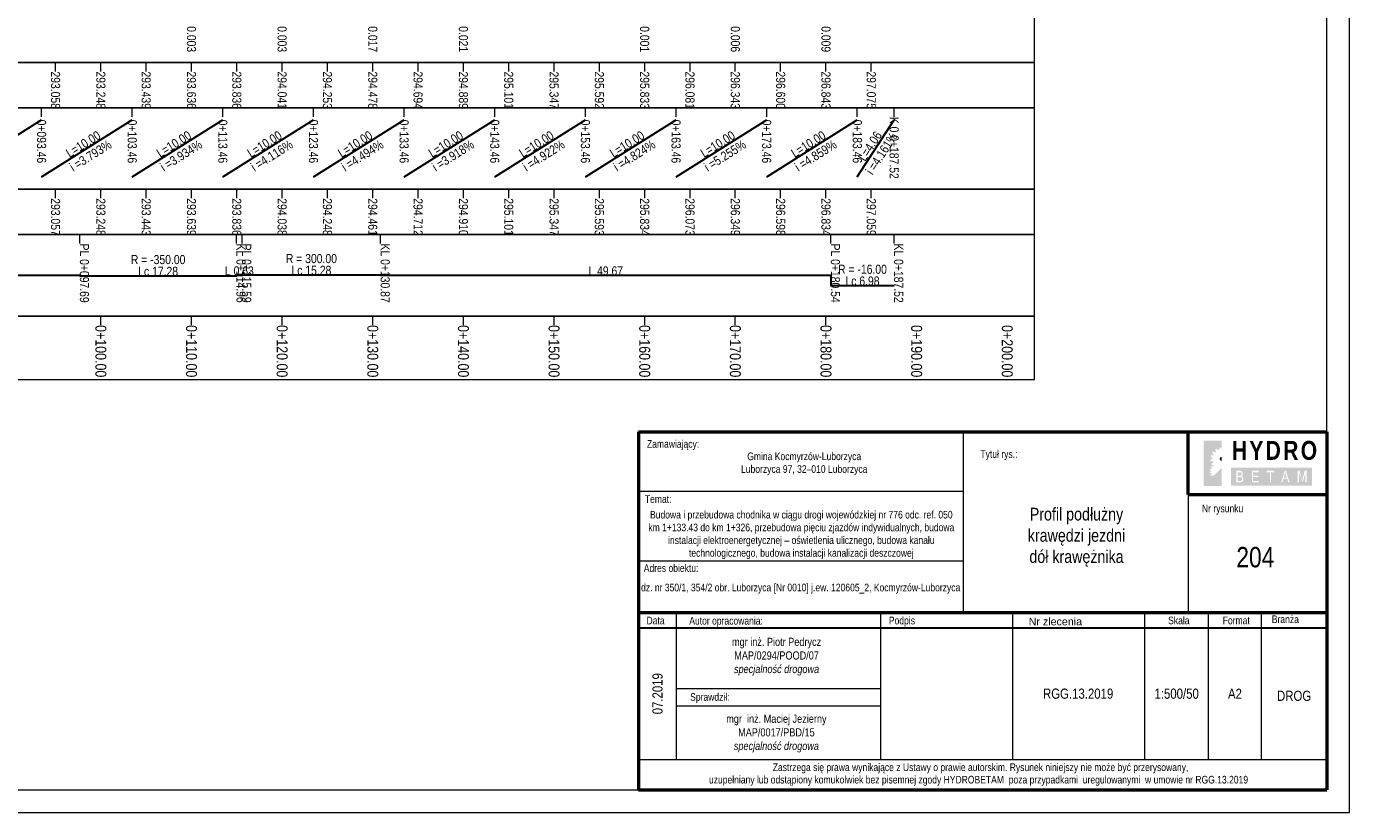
# Model space of a CAD drawing. Header units: metres. Extents: x 7437490 to 7438487, y 5556669 to 5557081.
# Tile 5 of 6: x 7438341 to 7438487, y 5556877 to 5556964. Entities that reach past the tile are written whole.
import ezdxf
from ezdxf.enums import TextEntityAlignment as Align

# ---------------------------------------------------------------- set-up
doc = ezdxf.new("R2010")
doc.units = ezdxf.units.M
doc.header["$MEASUREMENT"] = 0
doc.linetypes.add('DGN Style 1', pattern=[1.842793, 0.003066, -1.839727])
for name, color, linetype, lineweight in [('11', 7, 'Continuous', 0), ('50', 7, 'Continuous', 0), ('51', 7, 'Continuous', 0), ('52', 7, 'Continuous', 0), ('54', 7, 'Continuous', 0), ('_arkusz', 7, 'Continuous', 13), ('_tabela', 7, 'Continuous', 0)]:
    doc.layers.add(name, color=color, linetype=linetype, lineweight=lineweight)
doc.styles.add('ROMANS', font='arial.ttf', dxfattribs={"width": 0.8})
doc.styles.add('Style-Arial Narrow', font='ARIALN.TTF')

msp = doc.modelspace()

# ---------------------------------------------------------------- hatches: boundary and pattern name
at = {"layer": '_tabela'}
h = msp.add_hatch(color=253, dxfattribs=at)
h.paths.add_polyline_path([(7438471.73, 5556917.46, -0.03968), (7438471.9, 5556917.56), (7438472, 5556917.43), (7438472.18, 5556917.43), (7438472.18, 5556917.66, -0.03968), (7438472.38, 5556917.68), (7438472.44, 5556917.43), (7438472.45, 5556917.43), (7438472.45, 5556918.43), (7438470.46, 5556918.43), (7438470.46, 5556917.43), (7438471.74, 5556917.43)])
h.paths.add_polyline_path([(7438471.22, 5556916.65, -0.03968), (7438471.27, 5556916.85), (7438471.53, 5556916.81), (7438471.56, 5556916.86), (7438471.58, 5556916.92), (7438471.39, 5556917.11, -0.03968), (7438471.51, 5556917.27), (7438471.74, 5556917.13), (7438471.79, 5556917.17), (7438471.83, 5556917.21), (7438471.74, 5556917.43), (7438470.46, 5556917.43), (7438470.46, 5556915.44), (7438471.34, 5556915.44), (7438471.24, 5556915.53, -0.03968), (7438471.33, 5556915.64), (7438471.49, 5556915.55), (7438471.52, 5556915.58), (7438471.55, 5556915.6), (7438471.49, 5556915.75), (7438471.42, 5556915.72, -0.03968), (7438471.32, 5556915.89), (7438471.54, 5556916.05), (7438471.52, 5556916.11), (7438471.5, 5556916.16), (7438471.23, 5556916.17, -0.03968), (7438471.2, 5556916.36), (7438471.46, 5556916.43), (7438471.46, 5556916.49), (7438471.47, 5556916.55)])
for color, points in [(256, [(7438472.45, 5556916.66, 0.414214), (7438472.23, 5556916.44, 0.414214), (7438472.45, 5556916.21)]), (256, [(7438470.46, 5556913.45), (7438472.45, 5556915.44), (7438472.45, 5556913.45)]), (253, [(7438471.5, 5556914.57), (7438471.47, 5556914.6), (7438471.44, 5556914.63), (7438471.26, 5556914.56, -0.03968), (7438471.19, 5556914.68), (7438471.34, 5556914.79), (7438471.33, 5556914.83), (7438471.32, 5556914.87), (7438471.13, 5556914.87), (7438471.11, 5556915.01), (7438471.29, 5556915.05), (7438471.29, 5556915.1), (7438471.3, 5556915.14), (7438471.12, 5556915.21), (7438471.16, 5556915.35), (7438471.34, 5556915.32), (7438471.36, 5556915.36), (7438471.38, 5556915.4), (7438471.34, 5556915.44), (7438470.46, 5556915.44), (7438470.46, 5556913.45), (7438471.41, 5556914.4, -0.002922), (7438471.4, 5556914.41)])]:
    msp.add_hatch(color=color, dxfattribs=at).paths.add_polyline_path(points)
h = msp.add_hatch(color=256, dxfattribs=at)
h.paths.add_polyline_path([(7438473.49, 5556913.47), (7438473.49, 5556915.47), (7438482.4, 5556915.47), (7438482.4, 5556913.47)])
h.paths.add_polyline_path([(7438474.56, 5556915.1, -0.019554), (7438474.58, 5556915.1, -0.030467), (7438474.61, 5556915.09, -0.03035), (7438474.64, 5556915.07, -0.019275), (7438474.65, 5556915.06, -0.016782), (7438474.67, 5556915.05, -0.023779), (7438474.69, 5556915.03, -0.020038), (7438474.7, 5556915.02, -0.04144), (7438474.73, 5556914.99, -0.028564), (7438474.74, 5556914.95, -0.025176), (7438474.76, 5556914.92, -0.029105), (7438474.77, 5556914.88, -0.018382), (7438474.77, 5556914.85, -0.022474), (7438474.78, 5556914.82, -0.010211), (7438474.78, 5556914.79, -0.015595), (7438474.78, 5556914.77, -0.012927), (7438474.77, 5556914.75, -0.012089), (7438474.77, 5556914.73, -0.020046), (7438474.77, 5556914.7, -0.016988), (7438474.76, 5556914.68, -0.025553), (7438474.75, 5556914.65, -0.019786), (7438474.74, 5556914.63, -0.029539), (7438474.72, 5556914.6, -0.026503), (7438474.7, 5556914.58, -0.037871), (7438474.68, 5556914.55, -0.031529), (7438474.65, 5556914.53, -0.001638), (7438474.65, 5556914.53, -0.025461), (7438474.67, 5556914.52, -0.060861), (7438474.73, 5556914.48, -0.063665), (7438474.77, 5556914.43, -0.038079), (7438474.79, 5556914.38, -0.036496), (7438474.81, 5556914.34, -0.024254), (7438474.82, 5556914.29, -0.029297), (7438474.83, 5556914.25, -0.034112), (7438474.83, 5556914.19, -0.02707), (7438474.82, 5556914.14, -0.035437), (7438474.81, 5556914.09, -0.03224), (7438474.79, 5556914.04, -0.052864), (7438474.76, 5556913.98, -0.061486), (7438474.71, 5556913.94, -0.048655), (7438474.66, 5556913.9, -0.055526), (7438474.6, 5556913.88, -0.010011), (7438474.58, 5556913.87, -0.007067), (7438474.55, 5556913.87, -0.02658), (7438474.52, 5556913.86, -0.016582), (7438474.49, 5556913.86), (7438474.07, 5556913.86), (7438474.07, 5556915.12), (7438474.45, 5556915.12, -0.012475), (7438474.49, 5556915.12, -0.001918), (7438474.52, 5556915.11, -0.024719)], flags=16)
h.paths.add_polyline_path([(7438475.79, 5556913.86), (7438475.79, 5556915.12), (7438476.51, 5556915.12), (7438476.51, 5556914.97), (7438475.92, 5556914.97), (7438475.92, 5556914.58), (7438476.48, 5556914.58), (7438476.48, 5556914.43), (7438475.92, 5556914.43), (7438475.92, 5556914.01), (7438476.54, 5556914.01), (7438476.54, 5556913.86)], flags=16)
h.paths.add_polyline_path([(7438477.76, 5556913.86), (7438477.76, 5556914.97), (7438477.42, 5556914.97), (7438477.42, 5556915.12), (7438478.22, 5556915.12), (7438478.22, 5556914.97), (7438477.89, 5556914.97), (7438477.89, 5556913.86)], flags=16)
h.paths.add_polyline_path([(7438479.16, 5556913.86), (7438479.02, 5556913.86), (7438479.41, 5556915.12), (7438479.54, 5556915.12), (7438479.93, 5556913.86), (7438479.79, 5556913.86), (7438479.68, 5556914.24), (7438479.47, 5556914.24), (7438479.27, 5556914.24)], flags=16)
h.paths.add_polyline_path([(7438481.39, 5556913.86), (7438480.97, 5556914.93), (7438480.97, 5556913.86), (7438480.84, 5556913.86), (7438480.84, 5556915.12), (7438481.04, 5556915.12), (7438481.33, 5556914.04), (7438481.61, 5556915.12), (7438481.81, 5556915.12), (7438481.81, 5556913.86), (7438481.68, 5556913.86), (7438481.68, 5556914.93)], flags=16)
h = msp.add_hatch(color=256, dxfattribs=at)
h.paths.add_polyline_path([(7438474.69, 5556914.21, 0.034112), (7438474.69, 5556914.25, 0.029297), (7438474.69, 5556914.27, 0.024255), (7438474.68, 5556914.31, 0.036497), (7438474.67, 5556914.34, 0.038078), (7438474.65, 5556914.36, 0.063666), (7438474.63, 5556914.39, 0.06086), (7438474.6, 5556914.41, 0.034499), (7438474.59, 5556914.42, 0.013375), (7438474.54, 5556914.43, 0.042452), (7438474.51, 5556914.44, 0.0326), (7438474.46, 5556914.44), (7438474.2, 5556914.44), (7438474.2, 5556914.01), (7438474.48, 5556914.01, 0.016582), (7438474.51, 5556914.01, 0.02658), (7438474.52, 5556914.01, 0.007067), (7438474.55, 5556914.02, 0.01001), (7438474.56, 5556914.02, 0.055526), (7438474.59, 5556914.03, 0.048655), (7438474.62, 5556914.05, 0.061486), (7438474.65, 5556914.07, 0.052864), (7438474.66, 5556914.11, 0.03224), (7438474.68, 5556914.14, 0.035437), (7438474.69, 5556914.17, 0.02707)])
h.paths.add_polyline_path([(7438474.64, 5556914.84, 0.029105), (7438474.64, 5556914.86, 0.025176), (7438474.63, 5556914.88, 0.028563), (7438474.62, 5556914.9, 0.041439), (7438474.61, 5556914.91, 0.020038), (7438474.6, 5556914.92, 0.023779), (7438474.59, 5556914.93, 0.016784), (7438474.58, 5556914.94, 0.019278), (7438474.57, 5556914.94, 0.030346), (7438474.56, 5556914.95, 0.030467), (7438474.55, 5556914.95, 0.019546), (7438474.53, 5556914.96, 0.01919), (7438474.51, 5556914.96, 0.005588), (7438474.51, 5556914.96, 0.001384), (7438474.48, 5556914.96), (7438474.2, 5556914.96), (7438474.2, 5556914.59), (7438474.45, 5556914.59, 0.021266), (7438474.49, 5556914.59, 0.030671), (7438474.51, 5556914.59, 0.004737), (7438474.54, 5556914.6, 0.02264), (7438474.55, 5556914.6, 0.036119), (7438474.56, 5556914.61, 0.028298), (7438474.58, 5556914.62, 0.031529), (7438474.59, 5556914.63, 0.037871), (7438474.61, 5556914.64, 0.026503), (7438474.62, 5556914.66, 0.029538), (7438474.62, 5556914.67, 0.019786), (7438474.63, 5556914.68, 0.025554), (7438474.64, 5556914.7, 0.016988), (7438474.64, 5556914.71, 0.020046), (7438474.64, 5556914.73, 0.012089), (7438474.65, 5556914.74, 0.012927), (7438474.65, 5556914.76, 0.015595), (7438474.65, 5556914.77, 0.010211), (7438474.65, 5556914.79, 0.022474), (7438474.65, 5556914.81, 0.018382)])
h.paths.add_polyline_path([(7438479.31, 5556914.37), (7438479.47, 5556914.98), (7438479.64, 5556914.37), (7438479.47, 5556914.37)])

# ---------------------------------------------------------------- linework, layer by layer
at = {"layer": '51', "color": 7, "linetype": 'Continuous', "lineweight": 30, "flags": 128}
for points in [[(7438332.25, 5556947.56), (7438342.25, 5556953.86)], [(7438342.25, 5556947.56), (7438352.25, 5556953.86)], [(7438352.25, 5556947.56), (7438362.25, 5556953.86)], [(7438362.25, 5556947.56), (7438372.25, 5556953.86)], [(7438372.25, 5556947.56), (7438382.25, 5556953.86)], [(7438382.25, 5556947.56), (7438392.25, 5556953.86)], [(7438392.25, 5556947.56), (7438402.25, 5556953.86)], [(7438402.25, 5556947.56), (7438412.25, 5556953.86)], [(7438412.25, 5556947.56), (7438422.25, 5556953.86)], [(7438422.25, 5556947.56), (7438432.25, 5556953.86)], [(7438432.25, 5556947.56), (7438436.31, 5556953.86)], [(7438248.79, 5556936.71), (7438250.22, 5556936.71), (7438250.22, 5556934.46), (7438262.25, 5556934.46), (7438262.25, 5556936.71), (7438264.01, 5556936.71), (7438264.01, 5556936.66), (7438297.45, 5556936.66), (7438297.45, 5556936.71), (7438346.48, 5556936.71), (7438346.48, 5556936.66), (7438363.75, 5556936.66), (7438363.75, 5556936.71), (7438364.38, 5556936.71), (7438364.38, 5556936.77), (7438379.66, 5556936.77), (7438379.66, 5556936.71), (7438429.33, 5556936.71), (7438429.33, 5556935.59), (7438436.31, 5556935.59)]]:
    msp.add_lwpolyline(points, dxfattribs=at)
at = {"layer": '54', "color": 7, "linetype": 'Continuous', "lineweight": 0, "flags": 128}
for points in [[(7438343.79, 5556959.21), (7438343.79, 5556960.21)], [(7438348.79, 5556959.21), (7438348.79, 5556960.21)], [(7438353.79, 5556959.21), (7438353.79, 5556960.21)], [(7438358.79, 5556959.21), (7438358.79, 5556960.21)], [(7438363.79, 5556959.21), (7438363.79, 5556960.21)], [(7438368.79, 5556959.21), (7438368.79, 5556960.21)], [(7438373.79, 5556959.21), (7438373.79, 5556960.21)], [(7438378.79, 5556959.21), (7438378.79, 5556960.21)], [(7438383.79, 5556959.21), (7438383.79, 5556960.21)], [(7438388.79, 5556959.21), (7438388.79, 5556960.21)], [(7438393.79, 5556959.21), (7438393.79, 5556960.21)], [(7438398.79, 5556959.21), (7438398.79, 5556960.21)], [(7438403.79, 5556959.21), (7438403.79, 5556960.21)], [(7438408.79, 5556959.21), (7438408.79, 5556960.21)], [(7438413.79, 5556959.21), (7438413.79, 5556960.21)], [(7438418.79, 5556959.21), (7438418.79, 5556960.21)], [(7438423.79, 5556959.21), (7438423.79, 5556960.21)], [(7438428.79, 5556959.21), (7438428.79, 5556960.21)], [(7438433.79, 5556959.21), (7438433.79, 5556960.21)], [(7438342.25, 5556954.21), (7438342.25, 5556955.21)], [(7438342.25, 5556954.21), (7438342.25, 5556955.21)], [(7438352.25, 5556954.21), (7438352.25, 5556955.21)], [(7438352.25, 5556954.21), (7438352.25, 5556955.21)], [(7438362.25, 5556954.21), (7438362.25, 5556955.21)], [(7438362.25, 5556954.21), (7438362.25, 5556955.21)], [(7438372.25, 5556954.21), (7438372.25, 5556955.21)], [(7438372.25, 5556954.21), (7438372.25, 5556955.21)], [(7438382.25, 5556954.21), (7438382.25, 5556955.21)], [(7438382.25, 5556954.21), (7438382.25, 5556955.21)], [(7438392.25, 5556954.21), (7438392.25, 5556955.21)], [(7438392.25, 5556954.21), (7438392.25, 5556955.21)], [(7438402.25, 5556954.21), (7438402.25, 5556955.21)], [(7438402.25, 5556954.21), (7438402.25, 5556955.21)], [(7438412.25, 5556954.21), (7438412.25, 5556955.21)], [(7438412.25, 5556954.21), (7438412.25, 5556955.21)], [(7438422.25, 5556954.21), (7438422.25, 5556955.21)], [(7438422.25, 5556954.21), (7438422.25, 5556955.21)], [(7438432.25, 5556954.21), (7438432.25, 5556955.21)], [(7438432.25, 5556954.21), (7438432.25, 5556955.21)], [(7438436.31, 5556954.21), (7438436.31, 5556955.21)], [(7438436.31, 5556954.21), (7438436.31, 5556955.21)], [(7438343.79, 5556945.21), (7438343.79, 5556946.21)], [(7438348.79, 5556945.21), (7438348.79, 5556946.21)], [(7438353.79, 5556945.21), (7438353.79, 5556946.21)], [(7438358.79, 5556945.21), (7438358.79, 5556946.21)], [(7438363.79, 5556945.21), (7438363.79, 5556946.21)], [(7438368.79, 5556945.21), (7438368.79, 5556946.21)], [(7438373.79, 5556945.21), (7438373.79, 5556946.21)], [(7438378.79, 5556945.21), (7438378.79, 5556946.21)], [(7438383.79, 5556945.21), (7438383.79, 5556946.21)], [(7438388.79, 5556945.21), (7438388.79, 5556946.21)], [(7438393.79, 5556945.21), (7438393.79, 5556946.21)], [(7438398.79, 5556945.21), (7438398.79, 5556946.21)], [(7438403.79, 5556945.21), (7438403.79, 5556946.21)], [(7438408.79, 5556945.21), (7438408.79, 5556946.21)], [(7438413.79, 5556945.21), (7438413.79, 5556946.21)], [(7438418.79, 5556945.21), (7438418.79, 5556946.21)], [(7438423.79, 5556945.21), (7438423.79, 5556946.21)], [(7438428.79, 5556945.21), (7438428.79, 5556946.21)], [(7438433.79, 5556945.21), (7438433.79, 5556946.21)], [(7438346.48, 5556940.21), (7438346.48, 5556941.21)], [(7438346.48, 5556940.21), (7438346.48, 5556941.21)], [(7438363.75, 5556940.21), (7438363.75, 5556941.21)], [(7438363.75, 5556940.21), (7438363.75, 5556941.21)], [(7438364.38, 5556940.21), (7438364.38, 5556941.21)], [(7438364.38, 5556940.21), (7438364.38, 5556941.21)], [(7438379.66, 5556940.21), (7438379.66, 5556941.21)], [(7438379.66, 5556940.21), (7438379.66, 5556941.21)], [(7438429.33, 5556940.21), (7438429.33, 5556941.21)], [(7438429.33, 5556940.21), (7438429.33, 5556941.21)], [(7438436.31, 5556940.21), (7438436.31, 5556941.21)], [(7438436.31, 5556940.21), (7438436.31, 5556941.21)], [(7438348.79, 5556931.21), (7438348.79, 5556932.21)], [(7438358.79, 5556931.21), (7438358.79, 5556932.21)], [(7438368.79, 5556931.21), (7438368.79, 5556932.21)], [(7438378.79, 5556931.21), (7438378.79, 5556932.21)], [(7438388.79, 5556931.21), (7438388.79, 5556932.21)], [(7438398.79, 5556931.21), (7438398.79, 5556932.21)], [(7438408.79, 5556931.21), (7438408.79, 5556932.21)], [(7438418.79, 5556931.21), (7438418.79, 5556932.21)], [(7438428.79, 5556931.21), (7438428.79, 5556932.21)]]:
    msp.add_lwpolyline(points, dxfattribs=at)
at = {"layer": '54', "color": 7, "linetype": 'Continuous', "lineweight": 0}
for points in [[(7438245.79, 5556960.21), (7438451.79, 5556960.21), (7438451.79, 5556965.21), (7438245.79, 5556965.21)], [(7438245.79, 5556955.21), (7438451.79, 5556955.21), (7438451.79, 5556960.21), (7438245.79, 5556960.21)], [(7438245.79, 5556955.21), (7438451.79, 5556955.21), (7438451.79, 5556955.21), (7438245.79, 5556955.21)], [(7438245.79, 5556946.21), (7438451.79, 5556946.21), (7438451.79, 5556955.21), (7438245.79, 5556955.21)], [(7438245.79, 5556941.21), (7438451.79, 5556941.21), (7438451.79, 5556946.21), (7438245.79, 5556946.21)], [(7438245.79, 5556941.21), (7438451.79, 5556941.21), (7438451.79, 5556941.21), (7438245.79, 5556941.21)], [(7438245.79, 5556932.21), (7438451.79, 5556932.21), (7438451.79, 5556941.21), (7438245.79, 5556941.21)], [(7438245.79, 5556925.21), (7438451.79, 5556925.21), (7438451.79, 5556932.21), (7438245.79, 5556932.21)]]:
    msp.add_3dface(points, dxfattribs=at)
at = {"layer": '_arkusz'}
for points in [[(7438195.44, 5556877.39), (7438486.55, 5556877.39), (7438486.55, 5557080.65), (7438195.44, 5557080.65)], [(7438197.94, 5556879.89), (7438484.05, 5556879.89), (7438484.05, 5557078.15), (7438197.94, 5557078.15)]]:
    msp.add_3dface(points, dxfattribs=at)
at = {"layer": '_tabela', "lineweight": 53}
for p, q in [((7438408.12, 5556919.43), (7438408.12, 5556879.89)), ((7438468.76, 5556912.52), (7438468.76, 5556919.43)), ((7438484.05, 5556919.43), (7438484.05, 5556879.89)), ((7438468.76, 5556912.52), (7438484.05, 5556912.52)), ((7438408.12, 5556899.49), (7438484.05, 5556899.49))]:
    msp.add_line(p, q, dxfattribs=at)
at = {"layer": '_tabela', "lineweight": 13}
for p, q in [((7438443.95, 5556899.49), (7438443.95, 5556919.43)), ((7438408.24, 5556912.89), (7438443.95, 5556912.89)), ((7438468.76, 5556912.52), (7438468.76, 5556899.49)), ((7438408.12, 5556905.19), (7438443.95, 5556905.19)), ((7438412.3, 5556883.24), (7438412.3, 5556899.49)), ((7438449.42, 5556883.24), (7438449.42, 5556899.36)), ((7438463.97, 5556883.24), (7438463.97, 5556899.49)), ((7438470.98, 5556883.24), (7438470.98, 5556899.49)), ((7438476.83, 5556883.24), (7438476.83, 5556899.49))]:
    msp.add_line(p, q, dxfattribs=at)
at = {"layer": '_tabela', "lineweight": 30}
msp.add_line((7438408.12, 5556897.78), (7438484.05, 5556897.78), dxfattribs=at)
at = {"layer": '_tabela'}
msp.add_line((7438408.12, 5556883.24), (7438484.05, 5556883.24), dxfattribs=at)
at = {"layer": '_tabela', "lineweight": 53, "flags": 128}
for points in [[(7438408.12, 5556919.43), (7438484.05, 5556919.43)], [(7438408.12, 5556879.89), (7438484.05, 5556879.89)]]:
    msp.add_lwpolyline(points, dxfattribs=at)
at = {"layer": '_tabela', "lineweight": 13, "flags": 128}
for points in [[(7438434.81, 5556899.49), (7438434.81, 5556883.24)], [(7438412.3, 5556891.07), (7438434.81, 5556891.07)], [(7438412.3, 5556889.16), (7438434.81, 5556889.16)]]:
    msp.add_lwpolyline(points, dxfattribs=at)
at = {"layer": '_tabela', "linetype": 'DGN Style 1', "lineweight": 13, "flags": 128}
msp.add_lwpolyline([(7438477.01, 5556879.89), (7438484.05, 5556879.89), (7438484.05, 5556897.74)], dxfattribs=at)

# ---------------------------------------------------------------- texts
at = {"layer": '11', "color": 7, "lineweight": 0, "char_height": 1, "attachment_point": 8, "line_spacing_factor": 0.78, "style": 'Style-Arial Narrow'}
for s, insert in [('R = -350.00\\PLc 17.28', (7438355.11, 5556936.63)), ('R = 300.00\\PLc 15.28', (7438372.02, 5556936.74)), ('L 0.63', (7438364.07, 5556936.68)), ('L 49.67', (7438404.49, 5556936.68)), ('R = -16.00\\PLc 6.98', (7438432.82, 5556935.56))]:
    msp.add_mtext(s, dxfattribs=dict(at, insert=insert))
at = {"layer": '50', "color": 7, "lineweight": 13, "style": 'Style-Arial Narrow'}
for s, p in [('0.003', (7438368.79, 5556964.21)), ('0.017', (7438378.79, 5556964.21)), ('0.009', (7438428.79, 5556964.21)), ('293.058', (7438343.79, 5556959.21)), ('293.248', (7438348.79, 5556959.21)), ('293.439', (7438353.79, 5556959.21)), ('293.636', (7438358.79, 5556959.21)), ('293.836', (7438363.79, 5556959.21)), ('294.041', (7438368.79, 5556959.21)), ('294.253', (7438373.79, 5556959.21)), ('294.478', (7438378.79, 5556959.21)), ('294.694', (7438383.79, 5556959.21)), ('294.889', (7438388.79, 5556959.21)), ('295.101', (7438393.79, 5556959.21)), ('295.347', (7438398.79, 5556959.21)), ('295.592', (7438403.79, 5556959.21)), ('295.833', (7438408.79, 5556959.21)), ('296.081', (7438413.79, 5556959.21)), ('296.343', (7438418.79, 5556959.21)), ('296.600', (7438423.79, 5556959.21)), ('296.843', (7438428.79, 5556959.21)), ('297.075', (7438433.79, 5556959.21))]:
    msp.add_text(s, height=1, rotation=270, dxfattribs=at).set_placement(p, align=Align.MIDDLE_LEFT)
at = {"layer": '50', "color": 7, "lineweight": 13, "char_height": 1, "attachment_point": 5, "line_spacing_factor": 0.9, "style": 'Style-Arial Narrow'}
for s, insert, rotation in [('L=10.00\\Pi =3.793%', (7438347.25, 5556950.55), 32.2109), ('L=10.00\\Pi =3.934%', (7438357.25, 5556950.55), 32.2109), ('L=10.00\\Pi =4.116%', (7438367.25, 5556950.55), 32.2109), ('L=10.00\\Pi =4.494%', (7438377.25, 5556950.55), 32.2109), ('L=10.00\\Pi =3.918%', (7438387.25, 5556950.55), 32.2109), ('L=10.00\\Pi =4.922%', (7438397.25, 5556950.55), 32.2109), ('L=10.00\\Pi =4.824%', (7438407.25, 5556950.55), 32.2109), ('L=10.00\\Pi =5.255%', (7438417.25, 5556950.55), 32.2109), ('L=10.00\\Pi =4.859%', (7438427.25, 5556950.55), 32.2109), ('L=4.06\\Pi =4.161%', (7438434.28, 5556950.55), 57.1863)]:
    msp.add_mtext(s, dxfattribs=dict(at, insert=insert, rotation=rotation))
at = {"layer": '52', "color": 7, "lineweight": 0, "style": 'Style-Arial Narrow'}
for s, height, p in [('0.003', 1, (7438358.79, 5556964.21)), ('0.021', 1, (7438388.79, 5556964.21)), ('0.001', 1, (7438408.79, 5556964.21)), ('0.006', 1, (7438418.79, 5556964.21)), (' 0+093.46', 1, (7438342.25, 5556954.21)), (' 0+103.46', 1, (7438352.25, 5556954.21)), (' 0+113.46', 1, (7438362.25, 5556954.21)), (' 0+123.46', 1, (7438372.25, 5556954.21)), (' 0+133.46', 1, (7438382.25, 5556954.21)), (' 0+143.46', 1, (7438392.25, 5556954.21)), (' 0+153.46', 1, (7438402.25, 5556954.21)), (' 0+163.46', 1, (7438412.25, 5556954.21)), (' 0+173.46', 1, (7438422.25, 5556954.21)), (' 0+183.46', 1, (7438432.25, 5556954.21)), ('K.0 0+187.52', 1, (7438436.31, 5556954.21)), ('293.057', 1, (7438343.79, 5556945.21)), ('293.248', 1, (7438348.79, 5556945.21)), ('293.443', 1, (7438353.79, 5556945.21)), ('293.639', 1, (7438358.79, 5556945.21)), ('293.836', 1, (7438363.79, 5556945.21)), ('294.038', 1, (7438368.79, 5556945.21)), ('294.248', 1, (7438373.79, 5556945.21)), ('294.461', 1, (7438378.79, 5556945.21)), ('294.712', 1, (7438383.79, 5556945.21)), ('294.910', 1, (7438388.79, 5556945.21)), ('295.101', 1, (7438393.79, 5556945.21)), ('295.347', 1, (7438398.79, 5556945.21)), ('295.593', 1, (7438403.79, 5556945.21)), ('295.834', 1, (7438408.79, 5556945.21)), ('296.073', 1, (7438413.79, 5556945.21)), ('296.349', 1, (7438418.79, 5556945.21)), ('296.598', 1, (7438423.79, 5556945.21)), ('296.834', 1, (7438428.79, 5556945.21)), ('297.059', 1, (7438433.79, 5556945.21)), ('0+100.00', 1.2, (7438348.79, 5556931.21)), ('0+110.00', 1.2, (7438358.79, 5556931.21)), ('0+120.00', 1.2, (7438368.79, 5556931.21)), ('0+130.00', 1.2, (7438378.79, 5556931.21)), ('0+140.00', 1.2, (7438388.79, 5556931.21)), ('0+150.00', 1.2, (7438398.79, 5556931.21)), ('0+160.00', 1.2, (7438408.79, 5556931.21)), ('0+170.00', 1.2, (7438418.79, 5556931.21)), ('0+180.00', 1.2, (7438428.79, 5556931.21)), ('0+190.00', 1.2, (7438438.79, 5556931.21)), ('0+200.00', 1.2, (7438448.79, 5556931.21))]:
    msp.add_text(s, height=height, rotation=270, dxfattribs=at).set_placement(p, align=Align.MIDDLE_LEFT)
for s, p in [('PL 0+097.69', (7438346.48, 5556940.21)), ('KL 0+114.96', (7438363.75, 5556940.21)), ('PL 0+115.59', (7438364.38, 5556940.21)), ('KL 0+130.87', (7438379.66, 5556940.21)), ('PL 0+180.54', (7438429.33, 5556940.21)), ('KL 0+187.52', (7438436.31, 5556940.21))]:
    msp.add_text(s, height=1, rotation=270, dxfattribs=at).set_placement(p)
at = {"layer": '_tabela', "style": 'ROMANS', "width": 0.8}
for s, height, p in [('Zamawiający:', 0.8437, (7438409.04, 5556917.67)), ('Tytuł rys.:', 0.8437, (7438445.83, 5556916.55)), ('Temat:', 0.844, (7438408.81, 5556911.58)), ('Adres obiektu:', 0.8437, (7438408.69, 5556903.96)), ('Skala              Format', 0.8437, (7438466.54, 5556898.18)), ('Zastrzega się prawa wynikające z Ustawy o prawie autorskim. Rysunek niniejszy nie może być przerysowany,', 0.84375, (7438422.92, 5556881.97))]:
    msp.add_text(s, height=height, rotation=360, dxfattribs=at).set_placement(p)
at = {"layer": '_tabela', "style": 'ROMANS'}
for s, height, width, p in [('Nr rysunku', 0.844, 0.8, (7438472.55, 5556910.54)), ('Data', 0.844, 0.8, (7438409.99, 5556898.17)), ('Autor opracowania:', 0.8437, 0.8, (7438417.77, 5556898.14)), ('Podpis', 0.844, 0.8, (7438437.17, 5556898.17)), ('Nr zlecenia', 0.8437, 1, (7438454.1, 5556898.06)), ('Branża', 0.844, 0.8, (7438479.47, 5556898.31)), ('Sprawdził:', 0.844, 0.8, (7438415.98, 5556889.73)), ('uzupełniany lub odstąpiony komukolwiek bez pisemnej zgody HYDROBETAM  poza przypadkami  uregulowanymi  w umowie nr RGG.13.2019', 0.84375, 0.8, (7438445.62, 5556880.6))]:
    msp.add_text(s, height=height, rotation=360, dxfattribs=dict(at, width=width)).set_placement(p, align=Align.CENTER)
at = {"layer": '_tabela', "lineweight": 53, "insert": (7438473.56, 5556918.42), "char_height": 2.0883, "width": 13.1294, "attachment_point": 1, "style": 'ROMANS'}
msp.add_mtext('\\fArial|b1|i0|c238238|p39;\\H1x;\\W0.8;\\T1.150;HYDRO', dxfattribs=at)
at = {"layer": '_tabela', "lineweight": 30, "attachment_point": 5, "style": 'ROMANS'}
for s, insert, char_height, width in [('\\H1x;\\W0.8;Gmina Kocmyrzów-Luborzyca\\PLuborzyca 97, 32–010 Luborzyca', (7438426.39, 5556915.89), 0.8437, 34.3281), ('\\H1x;\\W0.8;Budowa i przebudowa chodnika w ciągu drogi wojewódzkiej nr 776 odc. ref. 050 km 1+133.43 do km 1+326, przebudowa pięciu zjazdów indywidualnych, budowa instalacji elektroenergetycznej – oświetlenia ulicznego, budowa kanału technologicznego, budowa instalacji kanalizacji deszczowej', (7438426.07, 5556908.04), 0.84375, 34.3281), ('\\H1x;\\W0.8;Profil podłużny\\Pkrawędzi jezdni\\Pdół krawężnika', (7438456.43, 5556907.78), 1.4062, 24.6626), ('\\H1x;\\W0.8;204', (7438476.16, 5556905.57), 2.25, 24.6626), ('\\H1x;\\W0.8;dz. nr 350/1, 354/2 obr. Luborzyca [Nr 0010] j.ew. 120605_2, Kocmyrzów-Luborzyca', (7438426, 5556902.11), 0.8437, 35.8363), ('\\H1x;\\W0.8;mgr inż. Piotr Pedrycz\\PMAP/0294/POOD/07\\P\\fArial|b0|i1|c238238|p39;specjalność drogowa', (7438423.34, 5556894.6), 0.9, 24.6626), ('\\H1x;\\W0.8;\\A1;RGG.13.2019', (7438456.61, 5556890.51), 1.125, 7.013), ('\\H1x;\\W0.8;1:500/50', (7438467.48, 5556890.51), 1.125, 7.013), ('\\H1x;\\W0.8;A2', (7438473.91, 5556890.51), 1.125, 5.85), ('\\H1x;\\W0.8;DROG', (7438480.44, 5556890.27), 1.125, 7.2197), ('\\H1x;\\W0.8;mgr  inż. Maciej Jezierny\\PMAP/0017/PBD/15\\P\\fArial|b0|i1|c238238|p39;specjalność drogowa', (7438423.32, 5556886.11), 0.9, 24.6626)]:
    msp.add_mtext(s, dxfattribs=dict(at, insert=insert, char_height=char_height, width=width))
at = {"layer": '_tabela', "lineweight": 30, "insert": (7438410.21, 5556890.51), "char_height": 1.125, "width": 14.5375, "attachment_point": 5, "rotation": 90, "style": 'ROMANS'}
msp.add_mtext('\\H1x;\\W0.8;07.2019', dxfattribs=at)

doc.saveas('drawing.dxf')
